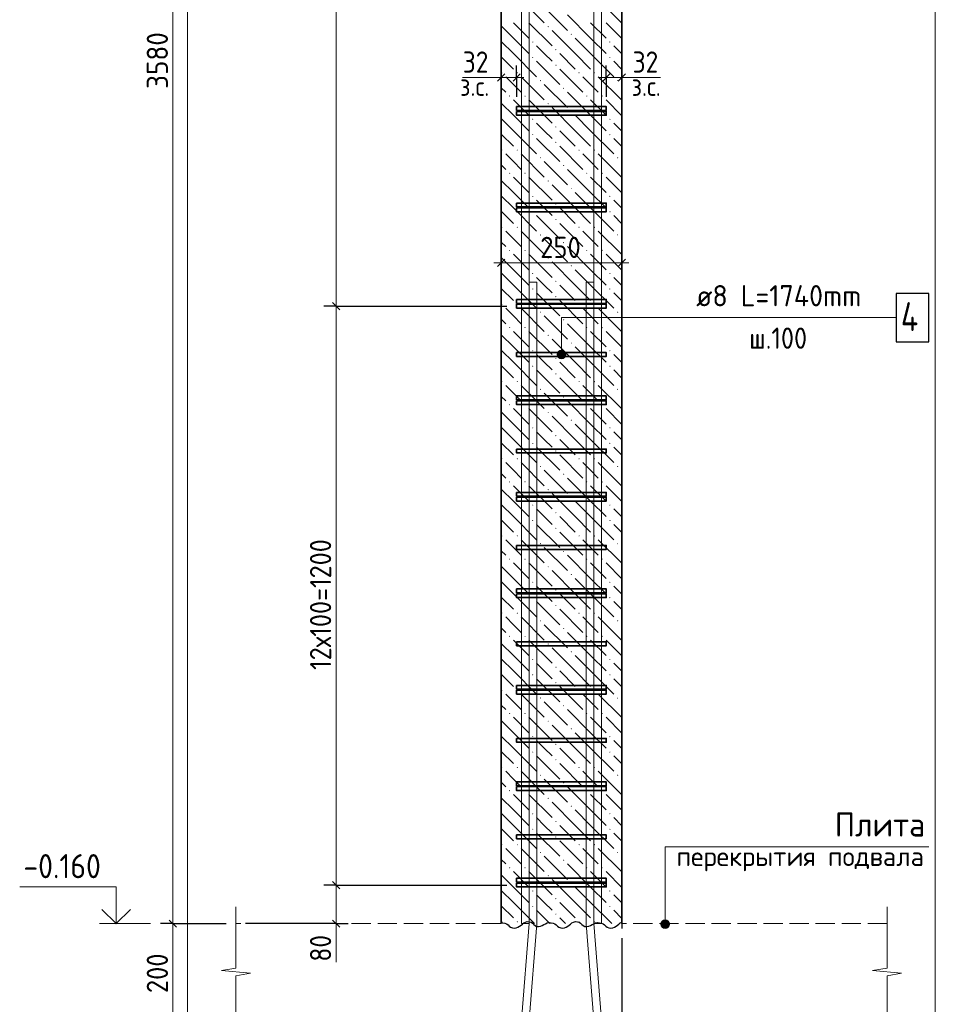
# Model space of a CAD drawing. Header units: millimetres. Extents: x 0 to 42000, y 0 to 29700.
# Tile 4 of 15: x 13156 to 22647, y 5296 to 15502. Entities that reach past the tile are written whole.
import ezdxf

# ---------------------------------------------------------------- set-up
doc = ezdxf.new("R2010")
doc.units = ezdxf.units.MM
doc.linetypes.add('______2', pattern=[270, 200, -70])
doc.linetypes.add('______5', pattern=[1100, 800, -100, 100, -100])
for name, color, linetype, lineweight in [('S1 Продольная арматура', 52, 'Continuous', 25), ('Standard', 7, 'Continuous', 25), ('ЖБ Перекрытие верхний уровень', 7, 'Continuous', 18), ('Затяжка', 52, 'Continuous', 25), ('Оси', 7, '______5', 13), ('Позиционная метка диаметр_ шаг', 7, 'Continuous', 13), ('Позиционная метка линия выноска', 7, 'Continuous', 13), ('Примечания', 7, 'Continuous', 13), ('Размерная выноска', 7, 'Continuous', 13), ('Хомут', 52, 'Continuous', 25)]:
    doc.layers.add(name, color=color, linetype=linetype, lineweight=lineweight)
doc.layers.add('ЖБ Пилон', color=7, linetype='______2', lineweight=13, true_color=0xa0a0a0)
doc.styles.add('ISOCPEUR', font='txt')

msp = doc.modelspace()

# ---------------------------------------------------------------- hatches: boundary and pattern name
at = {"layer": 'ЖБ Пилон', "linetype": 'Continuous', "lineweight": 18, "transparency": 33554687}
for points in [[(18628, 15431), (18634, 15437), (18641, 15431), (18634, 15424)], [(18868, 15351), (18874, 15357), (18881, 15351), (18874, 15344)], [(18468, 15271), (18474, 15277), (18481, 15271), (18474, 15264)], [(19268, 15271), (19274, 15277), (19281, 15271), (19274, 15264)], [(18468, 15111), (18474, 15117), (18481, 15111), (18474, 15104)], [(18708, 15191), (18714, 15197), (18721, 15191), (18714, 15184)], [(19268, 15111), (19274, 15117), (19281, 15111), (19274, 15104)], [(18708, 15031), (18714, 15037), (18721, 15031), (18714, 15024)], [(18148, 14951), (18154, 14957), (18161, 14951), (18154, 14944)], [(18308, 14951), (18314, 14957), (18321, 14951), (18314, 14944)], [(18948, 14951), (18954, 14957), (18961, 14951), (18954, 14944)], [(19108, 14951), (19114, 14957), (19121, 14951), (19114, 14944)], [(18548, 14871), (18554, 14877), (18561, 14871), (18554, 14864)], [(19348, 14871), (19354, 14877), (19361, 14871), (19354, 14864)], [(18228, 14711), (18234, 14717), (18241, 14711), (18234, 14704)], [(18388, 14711), (18394, 14717), (18401, 14711), (18394, 14704)], [(18788, 14791), (18794, 14797), (18801, 14791), (18794, 14784)], [(19028, 14711), (19034, 14717), (19041, 14711), (19034, 14704)], [(19188, 14711), (19194, 14717), (19201, 14711), (19194, 14704)], [(18628, 14631), (18634, 14637), (18641, 14631), (18634, 14624)], [(18868, 14551), (18874, 14557), (18881, 14551), (18874, 14544)], [(18468, 14471), (18474, 14477), (18481, 14471), (18474, 14464)], [(18708, 14391), (18714, 14397), (18721, 14391), (18714, 14384)], [(19268, 14471), (19274, 14477), (19281, 14471), (19274, 14464)], [(18468, 14311), (18474, 14317), (18481, 14311), (18474, 14304)], [(19268, 14311), (19274, 14317), (19281, 14311), (19274, 14304)], [(18708, 14231), (18714, 14237), (18721, 14231), (18714, 14224)], [(18148, 14151), (18154, 14157), (18161, 14151), (18154, 14144)], [(18308, 14151), (18314, 14157), (18321, 14151), (18314, 14144)], [(18948, 14151), (18954, 14157), (18961, 14151), (18954, 14144)], [(19108, 14151), (19114, 14157), (19121, 14151), (19114, 14144)], [(18548, 14071), (18554, 14077), (18561, 14071), (18554, 14064)], [(18788, 13991), (18794, 13997), (18801, 13991), (18794, 13984)], [(19348, 14071), (19354, 14077), (19361, 14071), (19354, 14064)], [(18228, 13911), (18234, 13917), (18241, 13911), (18234, 13904)], [(18388, 13911), (18394, 13917), (18401, 13911), (18394, 13904)], [(19028, 13911), (19034, 13917), (19041, 13911), (19034, 13904)], [(19188, 13911), (19194, 13917), (19201, 13911), (19194, 13904)], [(18628, 13831), (18634, 13837), (18641, 13831), (18634, 13824)], [(18468, 13671), (18474, 13677), (18481, 13671), (18474, 13664)], [(18868, 13751), (18874, 13757), (18881, 13751), (18874, 13744)], [(19268, 13671), (19274, 13677), (19281, 13671), (19274, 13664)], [(18708, 13591), (18714, 13597), (18721, 13591), (18714, 13584)], [(18468, 13511), (18474, 13517), (18481, 13511), (18474, 13504)], [(19268, 13511), (19274, 13517), (19281, 13511), (19274, 13504)], [(18708, 13431), (18714, 13437), (18721, 13431), (18714, 13424)], [(18148, 13351), (18154, 13357), (18161, 13351), (18154, 13344)], [(18308, 13351), (18314, 13357), (18321, 13351), (18314, 13344)], [(18548, 13271), (18554, 13277), (18561, 13271), (18554, 13264)], [(18948, 13351), (18954, 13357), (18961, 13351), (18954, 13344)], [(19108, 13351), (19114, 13357), (19121, 13351), (19114, 13344)], [(19348, 13271), (19354, 13277), (19361, 13271), (19354, 13264)], [(18788, 13191), (18794, 13197), (18801, 13191), (18794, 13184)], [(18228, 13111), (18234, 13117), (18241, 13111), (18234, 13104)], [(18388, 13111), (18394, 13117), (18401, 13111), (18394, 13104)], [(19028, 13111), (19034, 13117), (19041, 13111), (19034, 13104)], [(19188, 13111), (19194, 13117), (19201, 13111), (19194, 13104)], [(18628, 13031), (18634, 13037), (18641, 13031), (18634, 13024)], [(18468, 12871), (18474, 12877), (18481, 12871), (18474, 12864)], [(18868, 12951), (18874, 12957), (18881, 12951), (18874, 12944)], [(19268, 12871), (19274, 12877), (19281, 12871), (19274, 12864)], [(18708, 12791), (18714, 12797), (18721, 12791), (18714, 12784)], [(18468, 12711), (18474, 12717), (18481, 12711), (18474, 12704)], [(19268, 12711), (19274, 12717), (19281, 12711), (19274, 12704)], [(18148, 12551), (18154, 12557), (18161, 12551), (18154, 12544)], [(18308, 12551), (18314, 12557), (18321, 12551), (18314, 12544)], [(18708, 12631), (18714, 12637), (18721, 12631), (18714, 12624)], [(18948, 12551), (18954, 12557), (18961, 12551), (18954, 12544)], [(19108, 12551), (19114, 12557), (19121, 12551), (19114, 12544)], [(18548, 12471), (18554, 12477), (18561, 12471), (18554, 12464)], [(19348, 12471), (19354, 12477), (19361, 12471), (19354, 12464)], [(18788, 12391), (18794, 12397), (18801, 12391), (18794, 12384)], [(18228, 12311), (18234, 12317), (18241, 12311), (18234, 12304)], [(18388, 12311), (18394, 12317), (18401, 12311), (18394, 12304)], [(19028, 12311), (19034, 12317), (19041, 12311), (19034, 12304)], [(19188, 12311), (19194, 12317), (19201, 12311), (19194, 12304)], [(18628, 12231), (18634, 12237), (18641, 12231), (18634, 12224)], [(18868, 12151), (18874, 12157), (18881, 12151), (18874, 12144)], [(18468, 12071), (18474, 12077), (18481, 12071), (18474, 12064)], [(19268, 12071), (19274, 12077), (19281, 12071), (19274, 12064)], [(18708, 11991), (18714, 11997), (18721, 11991), (18714, 11984)], [(18468, 11911), (18474, 11917), (18481, 11911), (18474, 11904)], [(19268, 11911), (19274, 11917), (19281, 11911), (19274, 11904)], [(18148, 11751), (18154, 11757), (18161, 11751), (18154, 11744)], [(18308, 11751), (18314, 11757), (18321, 11751), (18314, 11744)], [(18708, 11831), (18714, 11837), (18721, 11831), (18714, 11824)], [(18948, 11751), (18954, 11757), (18961, 11751), (18954, 11744)], [(19108, 11751), (19114, 11757), (19121, 11751), (19114, 11744)], [(18548, 11671), (18554, 11677), (18561, 11671), (18554, 11664)], [(19348, 11671), (19354, 11677), (19361, 11671), (19354, 11664)], [(18788, 11591), (18794, 11597), (18801, 11591), (18794, 11584)], [(18228, 11511), (18234, 11517), (18241, 11511), (18234, 11504)], [(18388, 11511), (18394, 11517), (18401, 11511), (18394, 11504)], [(18628, 11431), (18634, 11437), (18641, 11431), (18634, 11424)], [(19028, 11511), (19034, 11517), (19041, 11511), (19034, 11504)], [(19188, 11511), (19194, 11517), (19201, 11511), (19194, 11504)], [(18868, 11351), (18874, 11357), (18881, 11351), (18874, 11344)], [(18468, 11271), (18474, 11277), (18481, 11271), (18474, 11264)], [(19268, 11271), (19274, 11277), (19281, 11271), (19274, 11264)], [(18708, 11191), (18714, 11197), (18721, 11191), (18714, 11184)], [(18468, 11111), (18474, 11117), (18481, 11111), (18474, 11104)], [(18708, 11031), (18714, 11037), (18721, 11031), (18714, 11024)], [(19268, 11111), (19274, 11117), (19281, 11111), (19274, 11104)], [(18148, 10951), (18154, 10957), (18161, 10951), (18154, 10944)], [(18308, 10951), (18314, 10957), (18321, 10951), (18314, 10944)], [(18948, 10951), (18954, 10957), (18961, 10951), (18954, 10944)], [(19108, 10951), (19114, 10957), (19121, 10951), (19114, 10944)], [(18548, 10871), (18554, 10877), (18561, 10871), (18554, 10864)], [(19348, 10871), (19354, 10877), (19361, 10871), (19354, 10864)], [(18228, 10711), (18234, 10717), (18241, 10711), (18234, 10704)], [(18388, 10711), (18394, 10717), (18401, 10711), (18394, 10704)], [(18788, 10791), (18794, 10797), (18801, 10791), (18794, 10784)], [(19028, 10711), (19034, 10717), (19041, 10711), (19034, 10704)], [(19188, 10711), (19194, 10717), (19201, 10711), (19194, 10704)], [(18628, 10631), (18634, 10637), (18641, 10631), (18634, 10624)], [(18868, 10551), (18874, 10557), (18881, 10551), (18874, 10544)], [(18468, 10471), (18474, 10477), (18481, 10471), (18474, 10464)], [(19268, 10471), (19274, 10477), (19281, 10471), (19274, 10464)], [(18468, 10311), (18474, 10317), (18481, 10311), (18474, 10304)], [(18708, 10391), (18714, 10397), (18721, 10391), (18714, 10384)], [(19268, 10311), (19274, 10317), (19281, 10311), (19274, 10304)], [(18708, 10231), (18714, 10237), (18721, 10231), (18714, 10224)], [(18148, 10151), (18154, 10157), (18161, 10151), (18154, 10144)], [(18308, 10151), (18314, 10157), (18321, 10151), (18314, 10144)], [(18948, 10151), (18954, 10157), (18961, 10151), (18954, 10144)], [(19108, 10151), (19114, 10157), (19121, 10151), (19114, 10144)], [(18548, 10071), (18554, 10077), (18561, 10071), (18554, 10064)], [(19348, 10071), (19354, 10077), (19361, 10071), (19354, 10064)], [(18228, 9911), (18234, 9917), (18241, 9911), (18234, 9904)], [(18388, 9911), (18394, 9917), (18401, 9911), (18394, 9904)], [(18788, 9991), (18794, 9997), (18801, 9991), (18794, 9984)], [(19028, 9911), (19034, 9917), (19041, 9911), (19034, 9904)], [(19188, 9911), (19194, 9917), (19201, 9911), (19194, 9904)], [(18628, 9831), (18634, 9837), (18641, 9831), (18634, 9824)], [(18868, 9751), (18874, 9757), (18881, 9751), (18874, 9744)], [(18468, 9671), (18474, 9677), (18481, 9671), (18474, 9664)], [(18708, 9591), (18714, 9597), (18721, 9591), (18714, 9584)], [(19268, 9671), (19274, 9677), (19281, 9671), (19274, 9664)], [(18468, 9511), (18474, 9517), (18481, 9511), (18474, 9504)], [(19268, 9511), (19274, 9517), (19281, 9511), (19274, 9504)], [(18708, 9431), (18714, 9437), (18721, 9431), (18714, 9424)], [(18148, 9351), (18154, 9357), (18161, 9351), (18154, 9344)], [(18308, 9351), (18314, 9357), (18321, 9351), (18314, 9344)], [(18948, 9351), (18954, 9357), (18961, 9351), (18954, 9344)], [(19108, 9351), (19114, 9357), (19121, 9351), (19114, 9344)], [(18548, 9271), (18554, 9277), (18561, 9271), (18554, 9264)], [(18788, 9191), (18794, 9197), (18801, 9191), (18794, 9184)], [(19348, 9271), (19354, 9277), (19361, 9271), (19354, 9264)], [(18228, 9111), (18234, 9117), (18241, 9111), (18234, 9104)], [(18388, 9111), (18394, 9117), (18401, 9111), (18394, 9104)], [(19028, 9111), (19034, 9117), (19041, 9111), (19034, 9104)], [(19188, 9111), (19194, 9117), (19201, 9111), (19194, 9104)], [(18628, 9031), (18634, 9037), (18641, 9031), (18634, 9024)], [(18868, 8951), (18874, 8957), (18881, 8951), (18874, 8944)], [(18468, 8871), (18474, 8877), (18481, 8871), (18474, 8864)], [(18708, 8791), (18714, 8797), (18721, 8791), (18714, 8784)], [(19268, 8871), (19274, 8877), (19281, 8871), (19274, 8864)], [(18468, 8711), (18474, 8717), (18481, 8711), (18474, 8704)], [(19268, 8711), (19274, 8717), (19281, 8711), (19274, 8704)], [(18708, 8631), (18714, 8637), (18721, 8631), (18714, 8624)], [(18148, 8551), (18154, 8557), (18161, 8551), (18154, 8544)], [(18308, 8551), (18314, 8557), (18321, 8551), (18314, 8544)], [(18548, 8471), (18554, 8477), (18561, 8471), (18554, 8464)], [(18948, 8551), (18954, 8557), (18961, 8551), (18954, 8544)], [(19108, 8551), (19114, 8557), (19121, 8551), (19114, 8544)], [(19348, 8471), (19354, 8477), (19361, 8471), (19354, 8464)], [(18788, 8391), (18794, 8397), (18801, 8391), (18794, 8384)], [(18228, 8311), (18234, 8317), (18241, 8311), (18234, 8304)], [(18388, 8311), (18394, 8317), (18401, 8311), (18394, 8304)], [(19028, 8311), (19034, 8317), (19041, 8311), (19034, 8304)], [(19188, 8311), (19194, 8317), (19201, 8311), (19194, 8304)], [(18628, 8231), (18634, 8237), (18641, 8231), (18634, 8224)], [(18468, 8071), (18474, 8077), (18481, 8071), (18474, 8064)], [(18868, 8151), (18874, 8157), (18881, 8151), (18874, 8144)], [(19268, 8071), (19274, 8077), (19281, 8071), (19274, 8064)], [(18708, 7991), (18714, 7997), (18721, 7991), (18714, 7984)], [(18468, 7911), (18474, 7917), (18481, 7911), (18474, 7904)], [(19268, 7911), (19274, 7917), (19281, 7911), (19274, 7904)], [(18148, 7751), (18154, 7757), (18161, 7751), (18154, 7744)], [(18308, 7751), (18314, 7757), (18321, 7751), (18314, 7744)], [(18708, 7831), (18714, 7837), (18721, 7831), (18714, 7824)], [(18948, 7751), (18954, 7757), (18961, 7751), (18954, 7744)], [(19108, 7751), (19114, 7757), (19121, 7751), (19114, 7744)], [(18548, 7671), (18554, 7677), (18561, 7671), (18554, 7664)], [(19348, 7671), (19354, 7677), (19361, 7671), (19354, 7664)], [(18788, 7591), (18794, 7597), (18801, 7591), (18794, 7584)], [(18228, 7511), (18234, 7517), (18241, 7511), (18234, 7504)], [(18388, 7511), (18394, 7517), (18401, 7511), (18394, 7504)], [(19028, 7511), (19034, 7517), (19041, 7511), (19034, 7504)], [(19188, 7511), (19194, 7517), (19201, 7511), (19194, 7504)], [(18628, 7431), (18634, 7437), (18641, 7431), (18634, 7424)], [(18868, 7351), (18874, 7357), (18881, 7351), (18874, 7344)], [(18468, 7271), (18474, 7277), (18481, 7271), (18474, 7264)], [(19268, 7271), (19274, 7277), (19281, 7271), (19274, 7264)], [(18708, 7191), (18714, 7197), (18721, 7191), (18714, 7184)], [(18468, 7111), (18474, 7117), (18481, 7111), (18474, 7104)], [(19268, 7111), (19274, 7117), (19281, 7111), (19274, 7104)], [(18148, 6951), (18154, 6957), (18161, 6951), (18154, 6944)], [(18308, 6951), (18314, 6957), (18321, 6951), (18314, 6944)], [(18708, 7031), (18714, 7037), (18721, 7031), (18714, 7024)], [(18948, 6951), (18954, 6957), (18961, 6951), (18954, 6944)], [(19108, 6951), (19114, 6957), (19121, 6951), (19114, 6944)], [(18548, 6871), (18554, 6877), (18561, 6871), (18554, 6864)], [(19348, 6871), (19354, 6877), (19361, 6871), (19354, 6864)], [(18788, 6791), (18794, 6797), (18801, 6791), (18794, 6784)], [(18228, 6711), (18234, 6717), (18241, 6711), (18234, 6704)], [(18388, 6711), (18394, 6717), (18401, 6711), (18394, 6704)], [(18628, 6631), (18634, 6637), (18641, 6631), (18634, 6624)], [(19028, 6711), (19034, 6717), (19041, 6711), (19034, 6704)], [(19188, 6711), (19194, 6717), (19201, 6711), (19194, 6704)], [(18868, 6551), (18874, 6557), (18881, 6551), (18874, 6544)], [(18468, 6471), (18474, 6477), (18481, 6471), (18474, 6464)], [(19268, 6471), (19274, 6477), (19281, 6471), (19274, 6464)], [(18708, 6391), (18714, 6397), (18721, 6391), (18714, 6384)], [(18468, 6311), (18474, 6317), (18481, 6311), (18474, 6304)], [(18708, 6231), (18714, 6237), (18721, 6231), (18714, 6224)], [(19268, 6311), (19274, 6317), (19281, 6311), (19274, 6304)], [(18148, 6151), (18154, 6157), (18161, 6151), (18154, 6144)], [(18308, 6151), (18314, 6157), (18321, 6151), (18314, 6144)], [(18948, 6151), (18954, 6157), (18961, 6151), (18954, 6144)], [(19108, 6151), (19114, 6157), (19121, 6151), (19114, 6144)]]:
    msp.add_hatch(color=7, dxfattribs=at).paths.add_polyline_path(points, flags=16)
at = {"layer": 'Позиционная метка линия выноска', "linetype": 'Continuous', "lineweight": 13, "transparency": 33554687}
for points in [[(18811, 12054), (18734, 12054), (18727, 12032)], [(18811, 12054), (18727, 12032), (18817, 12032)], [(18795, 12070), (18750, 12070), (18734, 12054)], [(18795, 12070), (18734, 12054), (18811, 12054)], [(18750, 12070), (18795, 12070), (18772, 12077)], [(18817, 12032), (18727, 12032), (18734, 12009)], [(18817, 12032), (18734, 12009), (18811, 12009)], [(18811, 12009), (18734, 12009), (18750, 11993)], [(18811, 12009), (18750, 11993), (18795, 11993)], [(18795, 11993), (18750, 11993), (18772, 11987)], [(19803, 6127), (19893, 6127), (19887, 6149)], [(19803, 6127), (19887, 6149), (19809, 6149)], [(19809, 6104), (19893, 6127), (19803, 6127)], [(19809, 6149), (19887, 6149), (19871, 6165)], [(19809, 6149), (19871, 6165), (19826, 6165)], [(19809, 6104), (19887, 6104), (19893, 6127)], [(19826, 6165), (19871, 6165), (19848, 6172)], [(19826, 6088), (19887, 6104), (19809, 6104)], [(19826, 6088), (19871, 6088), (19887, 6104)], [(19871, 6088), (19826, 6088), (19848, 6082)]]:
    msp.add_hatch(color=7, dxfattribs=at).paths.add_polyline_path(points)

# ---------------------------------------------------------------- linework, layer by layer
at = {"layer": 'S1 Продольная арматура', "color": 7, "linetype": 'Continuous', "lineweight": 18, "transparency": 33554687}
for points in [[(19107, 6132), (19107, 24457), (19102, 24494), (19090, 24532), (19070, 24567), (19046, 24596), (19018, 24619), (18983, 24639), (18945, 24652), (18907, 24657), (15607, 24657), (15607, 24737), (18913, 24737), (18963, 24730), (19015, 24713), (19064, 24686), (19103, 24653), (19136, 24613), (19163, 24565), (19180, 24513), (19187, 24462), (19187, 6132), (19107, 6132)], [(19107, 6132), (19107, 24457), (19102, 24494), (19090, 24532), (19070, 24567), (19046, 24596), (19018, 24619), (18983, 24639), (18945, 24652), (18907, 24657), (15607, 24657), (15607, 24737), (18913, 24737), (18963, 24730), (19015, 24713), (19064, 24686), (19103, 24653), (19136, 24613), (19163, 24565), (19180, 24513), (19187, 24462), (19187, 6132), (19107, 6132)], [(19107, 6132), (19107, 24457), (19102, 24494), (19090, 24532), (19070, 24567), (19046, 24596), (19018, 24619), (18983, 24639), (18945, 24652), (18907, 24657), (15607, 24657), (15607, 24737), (18913, 24737), (18963, 24730), (19015, 24713), (19064, 24686), (19103, 24653), (19136, 24613), (19163, 24565), (19180, 24513), (19187, 24462), (19187, 6132), (19107, 6132)], [(19107, 6132), (19107, 24457), (19102, 24494), (19090, 24532), (19070, 24567), (19046, 24596), (19018, 24619), (18983, 24639), (18945, 24652), (18907, 24657), (15607, 24657), (15607, 24737), (18913, 24737), (18963, 24730), (19015, 24713), (19064, 24686), (19103, 24653), (19136, 24613), (19163, 24565), (19180, 24513), (19187, 24462), (19187, 6132), (19107, 6132)], [(19107, 6132), (19107, 24457), (19102, 24494), (19090, 24532), (19070, 24567), (19046, 24596), (19018, 24619), (18983, 24639), (18945, 24652), (18907, 24657), (15607, 24657), (15607, 24737), (18913, 24737), (18963, 24730), (19015, 24713), (19064, 24686), (19103, 24653), (19136, 24613), (19163, 24565), (19180, 24513), (19187, 24462), (19187, 6132), (19107, 6132)], [(19107, 6132), (19107, 24457), (19102, 24494), (19090, 24532), (19070, 24567), (19046, 24596), (19018, 24619), (18983, 24639), (18945, 24652), (18907, 24657), (15607, 24657), (15607, 24737), (18913, 24737), (18963, 24730), (19015, 24713), (19064, 24686), (19103, 24653), (19136, 24613), (19163, 24565), (19180, 24513), (19187, 24462), (19187, 6132), (19107, 6132)], [(18357, 6132), (18357, 24462), (18364, 24513), (18382, 24565), (18409, 24613), (18442, 24653), (18481, 24686), (18529, 24713), (18582, 24730), (18632, 24737), (21937, 24737), (21937, 24657), (18637, 24657), (18600, 24652), (18562, 24639), (18527, 24619), (18498, 24596), (18475, 24567), (18455, 24532), (18443, 24494), (18437, 24457), (18437, 6132), (18357, 6132)], [(18357, 6132), (18357, 24462), (18364, 24513), (18382, 24565), (18409, 24613), (18442, 24653), (18481, 24686), (18529, 24713), (18582, 24730), (18632, 24737), (21937, 24737), (21937, 24657), (18637, 24657), (18600, 24652), (18562, 24639), (18527, 24619), (18498, 24596), (18475, 24567), (18455, 24532), (18443, 24494), (18437, 24457), (18437, 6132), (18357, 6132)], [(18357, 6132), (18357, 24462), (18364, 24513), (18382, 24565), (18409, 24613), (18442, 24653), (18481, 24686), (18529, 24713), (18582, 24730), (18632, 24737), (21937, 24737), (21937, 24657), (18637, 24657), (18600, 24652), (18562, 24639), (18527, 24619), (18498, 24596), (18475, 24567), (18455, 24532), (18443, 24494), (18437, 24457), (18437, 6132), (18357, 6132)], [(18357, 6132), (18357, 24462), (18364, 24513), (18382, 24565), (18409, 24613), (18442, 24653), (18481, 24686), (18529, 24713), (18582, 24730), (18632, 24737), (21937, 24737), (21937, 24657), (18637, 24657), (18600, 24652), (18562, 24639), (18527, 24619), (18498, 24596), (18475, 24567), (18455, 24532), (18443, 24494), (18437, 24457), (18437, 6132), (18357, 6132)], [(18357, 6132), (18357, 24462), (18364, 24513), (18382, 24565), (18409, 24613), (18442, 24653), (18481, 24686), (18529, 24713), (18582, 24730), (18632, 24737), (21937, 24737), (21937, 24657), (18637, 24657), (18600, 24652), (18562, 24639), (18527, 24619), (18498, 24596), (18475, 24567), (18455, 24532), (18443, 24494), (18437, 24457), (18437, 6132), (18357, 6132)], [(18357, 6132), (18357, 24462), (18364, 24513), (18382, 24565), (18409, 24613), (18442, 24653), (18481, 24686), (18529, 24713), (18582, 24730), (18632, 24737), (21937, 24737), (21937, 24657), (18637, 24657), (18600, 24652), (18562, 24639), (18527, 24619), (18498, 24596), (18475, 24567), (18455, 24532), (18443, 24494), (18437, 24457), (18437, 6132), (18357, 6132)], [(18357, 4092), (18357, 5132), (18437, 6134), (18437, 12782), (18517, 12782), (18517, 6131), (18437, 5129), (18437, 4092), (18357, 4092)], [(18357, 4092), (18357, 5132), (18437, 6134), (18437, 12782), (18517, 12782), (18517, 6131), (18437, 5129), (18437, 4092), (18357, 4092)], [(18357, 4092), (18357, 5132), (18437, 6134), (18437, 12782), (18517, 12782), (18517, 6131), (18437, 5129), (18437, 4092), (18357, 4092)], [(18357, 4092), (18357, 5132), (18437, 6134), (18437, 12782), (18517, 12782), (18517, 6131), (18437, 5129), (18437, 4092), (18357, 4092)], [(18357, 4092), (18357, 5132), (18437, 6134), (18437, 12782), (18517, 12782), (18517, 6131), (18437, 5129), (18437, 4092), (18357, 4092)], [(18357, 4092), (18357, 5132), (18437, 6134), (18437, 12782), (18517, 12782), (18517, 6131), (18437, 5129), (18437, 4092), (18357, 4092)], [(19107, 4092), (19107, 5129), (19027, 6131), (19027, 12782), (19107, 12782), (19107, 6134), (19187, 5132), (19187, 4092), (19107, 4092)], [(19107, 4092), (19107, 5129), (19027, 6131), (19027, 12782), (19107, 12782), (19107, 6134), (19187, 5132), (19187, 4092), (19107, 4092)], [(19107, 4092), (19107, 5129), (19027, 6131), (19027, 12782), (19107, 12782), (19107, 6134), (19187, 5132), (19187, 4092), (19107, 4092)], [(19107, 4092), (19107, 5129), (19027, 6131), (19027, 12782), (19107, 12782), (19107, 6134), (19187, 5132), (19187, 4092), (19107, 4092)], [(19107, 4092), (19107, 5129), (19027, 6131), (19027, 12782), (19107, 12782), (19107, 6134), (19187, 5132), (19187, 4092), (19107, 4092)], [(19107, 4092), (19107, 5129), (19027, 6131), (19027, 12782), (19107, 12782), (19107, 6134), (19187, 5132), (19187, 4092), (19107, 4092)]]:
    msp.add_lwpolyline(points, dxfattribs=at)
at = {"layer": 'Standard', "color": 7, "linetype": 'Continuous', "lineweight": 13, "transparency": 33554687}
for p, q in [((14742, 24032), (14742, 6132)), ((16435, 12532), (16435, 23532)), ((18147, 14903), (18072, 14903)), ((18307, 14903), (18147, 14903)), ((18307, 14903), (18382, 14903)), ((19237, 14903), (19162, 14903)), ((19237, 14903), (19397, 14903)), ((19397, 14903), (19472, 14903)), ((18147, 12982), (18072, 12982)), ((18147, 12982), (19397, 12982)), ((19397, 12982), (19472, 12982)), ((16435, 6532), (16435, 12532)), ((16435, 6132), (16435, 6532)), ((14512, 6132), (13982, 6132)), ((14742, 6132), (14742, 5132)), ((16435, 6132), (16435, 6057))]:
    msp.add_line(p, q, dxfattribs=at)
at = {"layer": 'Standard', "color": 7, "linetype": 'Continuous', "lineweight": -3, "transparency": 33554687}
for p, q in [((18147, 14903), (18147, 15028)), ((18307, 14903), (18307, 15028)), ((19237, 14903), (19237, 15028)), ((19397, 14903), (19397, 15028)), ((18147, 14903), (18147, 14778)), ((18147, 14903), (18147, 14903)), ((18307, 14903), (18307, 14778)), ((18307, 14903), (18307, 14702)), ((19237, 14903), (19237, 14778)), ((19237, 14903), (19237, 14702)), ((19397, 14903), (19397, 14778)), ((19397, 14903), (19397, 14903)), ((18147, 12982), (18147, 13107)), ((19397, 12982), (19397, 13107)), ((18147, 12982), (18147, 12857)), ((18147, 12982), (18147, 12982)), ((19397, 12982), (19397, 12857)), ((19397, 12982), (19397, 12982)), ((16435, 12532), (16310, 12532)), ((16435, 12532), (16560, 12532)), ((16435, 12532), (18207, 12532)), ((16435, 6532), (16310, 6532)), ((16435, 6532), (16560, 6532)), ((14742, 6132), (14617, 6132)), ((14742, 6132), (14868, 6132)), ((14742, 6132), (15297, 6132)), ((16435, 6132), (16310, 6132)), ((16435, 6132), (16560, 6132))]:
    msp.add_line(p, q, dxfattribs=at)
at = {"layer": 'Standard', "color": 7, "linetype": 'Continuous', "lineweight": 25, "transparency": 33554687}
for p, q in [((18185, 14941), (18110, 14866)), ((18345, 14941), (18270, 14866)), ((19200, 14866), (19275, 14941)), ((19360, 14866), (19435, 14941)), ((18110, 12944), (18185, 13019)), ((19360, 12944), (19435, 13019)), ((16473, 12494), (16398, 12569)), ((16473, 6494), (16398, 6569)), ((14705, 6169), (14780, 6094)), ((16473, 6094), (16398, 6169))]:
    msp.add_line(p, q, dxfattribs=at)
at = {"layer": 'Standard', "color": 254, "linetype": 'Continuous', "lineweight": 18, "true_color": 0xc4c4ff, "transparency": 33554687}
msp.add_lwpolyline([(14897, 3632), (22647, 3632), (22647, 26156), (14897, 26156), (14897, 3632)], dxfattribs=at)
at = {"layer": 'Standard', "color": 7, "linetype": 'Continuous', "lineweight": 13, "transparency": 33554687}
msp.add_lwpolyline([(14156, 6132), (14156, 6512), (13156, 6512)], dxfattribs=at)
at = {"layer": 'Standard', "color": 7, "linetype": 'Continuous', "lineweight": -3, "transparency": 33554687}
for points in [[(16435, 6532), (16650, 6532), (16650, 6532), (18207, 6532)], [(16435, 6132), (16418, 6132), (16418, 6132), (16418, 6132), (16418, 6132), (16418, 6132), (16418, 6132), (16418, 6132), (16418, 6132), (15497, 6132)]]:
    msp.add_lwpolyline(points, dxfattribs=at)
at = {"layer": 'Standard', "color": 7, "linetype": 'Continuous', "lineweight": 35, "transparency": 33554687}
msp.add_lwpolyline([(14305, 6280), (14156, 6132), (14008, 6280)], dxfattribs=at)
at = {"layer": 'ЖБ Перекрытие верхний уровень', "color": 7, "linetype": '______2', "lineweight": 18, "transparency": 33554687}
for p, q in [((18147, 6132), (15397, 6132)), ((22147, 6132), (19397, 6132))]:
    msp.add_line(p, q, dxfattribs=at)
at = {"layer": 'ЖБ Пилон', "color": 7, "linetype": 'Continuous', "lineweight": 35, "transparency": 33554687}
for p, q in [((18147, 24032), (18147, 6132)), ((19397, 6132), (19397, 24032))]:
    msp.add_line(p, q, dxfattribs=at)
at = {"layer": 'ЖБ Пилон', "color": 9, "linetype": 'Continuous', "lineweight": 18, "true_color": 0xc7c7c7, "transparency": 33554687}
for p, q in [((18354, 15711), (18594, 15471)), ((18594, 15631), (18834, 15391)), ((19154, 15711), (19394, 15471)), ((19074, 15311), (18834, 15551)), ((18274, 15311), (18147, 15437)), ((18274, 15471), (18434, 15311)), ((18434, 15471), (18674, 15231)), ((19074, 15471), (19234, 15311)), ((19234, 15471), (19397, 15307)), ((18274, 15311), (18434, 15151)), ((18914, 15151), (18674, 15391)), ((18914, 15311), (19074, 15151)), ((19074, 15311), (19234, 15151)), ((18147, 15277), (18274, 15151)), ((18594, 15151), (18514, 15231)), ((19394, 15151), (19314, 15231)), ((18147, 15117), (18274, 14991)), ((18274, 15151), (18514, 14911)), ((18674, 15071), (18594, 15151)), ((18754, 15151), (18914, 14991)), ((18914, 15151), (19074, 14991)), ((19074, 15151), (19314, 14911)), ((19397, 15147), (19394, 15151)), ((18514, 15071), (18754, 14831)), ((19314, 15071), (19397, 14987)), ((18274, 14831), (18194, 14911)), ((18354, 14911), (18594, 14671)), ((18754, 14991), (18994, 14751)), ((19074, 14831), (18994, 14911)), ((19154, 14911), (19394, 14671)), ((18354, 14751), (18274, 14831)), ((18594, 14831), (18834, 14591)), ((19154, 14751), (19074, 14831)), ((19394, 14831), (19397, 14827)), ((18147, 14797), (18194, 14751)), ((19074, 14511), (18834, 14751)), ((18274, 14511), (18147, 14637)), ((18274, 14671), (18434, 14511)), ((18434, 14671), (18674, 14431)), ((19074, 14671), (19234, 14511)), ((19234, 14671), (19397, 14507)), ((18274, 14511), (18434, 14351)), ((18914, 14351), (18674, 14591)), ((18914, 14511), (19074, 14351)), ((19074, 14511), (19234, 14351)), ((18147, 14477), (18274, 14351)), ((18594, 14351), (18514, 14431)), ((19394, 14351), (19314, 14431)), ((18147, 14317), (18274, 14191)), ((18274, 14351), (18514, 14111)), ((18674, 14271), (18594, 14351)), ((18754, 14351), (18914, 14191)), ((18914, 14351), (19074, 14191)), ((19074, 14351), (19314, 14111)), ((19397, 14347), (19394, 14351)), ((18514, 14271), (18754, 14031)), ((18754, 14191), (18994, 13951)), ((19314, 14271), (19397, 14187)), ((18274, 14031), (18194, 14111)), ((18354, 14111), (18594, 13871)), ((19074, 14031), (18994, 14111)), ((19154, 14111), (19394, 13871)), ((18147, 13997), (18194, 13951)), ((18354, 13951), (18274, 14031)), ((18594, 14031), (18834, 13791)), ((19154, 13951), (19074, 14031)), ((19394, 14031), (19397, 14027)), ((19074, 13711), (18834, 13951)), ((18274, 13711), (18147, 13837)), ((18274, 13871), (18434, 13711)), ((18434, 13871), (18674, 13631)), ((18914, 13551), (18674, 13791)), ((19074, 13871), (19234, 13711)), ((19234, 13871), (19397, 13707)), ((18147, 13677), (18274, 13551)), ((18274, 13711), (18434, 13551)), ((18914, 13711), (19074, 13551)), ((19074, 13711), (19234, 13551)), ((18594, 13551), (18514, 13631)), ((19394, 13551), (19314, 13631)), ((18147, 13517), (18274, 13391)), ((18274, 13551), (18514, 13311)), ((18674, 13471), (18594, 13551)), ((18754, 13551), (18914, 13391)), ((18914, 13551), (19074, 13391)), ((19074, 13551), (19314, 13311)), ((19397, 13547), (19394, 13551)), ((18514, 13471), (18754, 13231)), ((18754, 13391), (18994, 13151)), ((19314, 13471), (19397, 13387)), ((18274, 13231), (18194, 13311)), ((18354, 13311), (18594, 13071)), ((19074, 13231), (18994, 13311)), ((19154, 13311), (19394, 13071)), ((18147, 13197), (18194, 13151)), ((18354, 13151), (18274, 13231)), ((18594, 13231), (18834, 12991)), ((19154, 13151), (19074, 13231)), ((19394, 13231), (19397, 13227)), ((18274, 13071), (18434, 12911)), ((18434, 13071), (18674, 12831)), ((19074, 12911), (18834, 13151)), ((19074, 13071), (19234, 12911)), ((19234, 13071), (19397, 12907)), ((18274, 12911), (18147, 13037)), ((18914, 12751), (18674, 12991)), ((18147, 12877), (18274, 12751)), ((18274, 12911), (18434, 12751)), ((18914, 12911), (19074, 12751)), ((19074, 12911), (19234, 12751)), ((18594, 12751), (18514, 12831)), ((19394, 12751), (19314, 12831)), ((18147, 12717), (18274, 12591)), ((18274, 12751), (18514, 12511)), ((18514, 12671), (18754, 12431)), ((18674, 12671), (18594, 12751)), ((18754, 12751), (18914, 12591)), ((18914, 12751), (19074, 12591)), ((19074, 12751), (19314, 12511)), ((19314, 12671), (19397, 12587)), ((19397, 12747), (19394, 12751)), ((18754, 12591), (18994, 12351)), ((18274, 12431), (18194, 12511)), ((18354, 12511), (18594, 12271)), ((19074, 12431), (18994, 12511)), ((19154, 12511), (19394, 12271)), ((18147, 12397), (18194, 12351)), ((18354, 12351), (18274, 12431)), ((18594, 12431), (18834, 12191)), ((19074, 12111), (18834, 12351)), ((19154, 12351), (19074, 12431)), ((19394, 12431), (19397, 12427)), ((18274, 12271), (18434, 12111)), ((18434, 12271), (18674, 12031)), ((19074, 12271), (19234, 12111)), ((19234, 12271), (19397, 12107)), ((18274, 12111), (18147, 12237)), ((18914, 11951), (18674, 12191)), ((18147, 12077), (18274, 11951)), ((18274, 12111), (18434, 11951)), ((18914, 12111), (19074, 11951)), ((19074, 12111), (19234, 11951)), ((18274, 11951), (18514, 11711)), ((18594, 11951), (18514, 12031)), ((18674, 11871), (18594, 11951)), ((18754, 11951), (18914, 11791)), ((18914, 11951), (19074, 11791)), ((19074, 11951), (19314, 11711)), ((19394, 11951), (19314, 12031)), ((19397, 11947), (19394, 11951)), ((18147, 11917), (18274, 11791)), ((18514, 11871), (18754, 11631)), ((19314, 11871), (19397, 11787)), ((18754, 11791), (18994, 11551)), ((18274, 11631), (18194, 11711)), ((18354, 11711), (18594, 11471)), ((19074, 11631), (18994, 11711)), ((19154, 11711), (19394, 11471)), ((18147, 11597), (18194, 11551)), ((18354, 11551), (18274, 11631)), ((18594, 11631), (18834, 11391)), ((19074, 11311), (18834, 11551)), ((19154, 11551), (19074, 11631)), ((19394, 11631), (19397, 11627)), ((18274, 11311), (18147, 11437)), ((18274, 11471), (18434, 11311)), ((18434, 11471), (18674, 11231)), ((19074, 11471), (19234, 11311)), ((19234, 11471), (19397, 11307)), ((18914, 11151), (18674, 11391)), ((18147, 11277), (18274, 11151)), ((18274, 11311), (18434, 11151)), ((18594, 11151), (18514, 11231)), ((18914, 11311), (19074, 11151)), ((19074, 11311), (19234, 11151)), ((19394, 11151), (19314, 11231)), ((18274, 11151), (18514, 10911)), ((18674, 11071), (18594, 11151)), ((18754, 11151), (18914, 10991)), ((18914, 11151), (19074, 10991)), ((19074, 11151), (19314, 10911)), ((19397, 11147), (19394, 11151)), ((18147, 11117), (18274, 10991)), ((18514, 11071), (18754, 10831)), ((19314, 11071), (19397, 10987)), ((18754, 10991), (18994, 10751)), ((18274, 10831), (18194, 10911)), ((18354, 10751), (18274, 10831)), ((18354, 10911), (18594, 10671)), ((18594, 10831), (18834, 10591)), ((19074, 10831), (18994, 10911)), ((19154, 10751), (19074, 10831)), ((19154, 10911), (19394, 10671)), ((19394, 10831), (19397, 10827)), ((18147, 10797), (18194, 10751)), ((19074, 10511), (18834, 10751)), ((18274, 10511), (18147, 10637)), ((18274, 10671), (18434, 10511)), ((18434, 10671), (18674, 10431)), ((19074, 10671), (19234, 10511)), ((19234, 10671), (19397, 10507)), ((18914, 10351), (18674, 10591)), ((18147, 10477), (18274, 10351)), ((18274, 10511), (18434, 10351)), ((18594, 10351), (18514, 10431)), ((18914, 10511), (19074, 10351)), ((19074, 10511), (19234, 10351)), ((19394, 10351), (19314, 10431)), ((18147, 10317), (18274, 10191)), ((18274, 10351), (18514, 10111)), ((18674, 10271), (18594, 10351)), ((18754, 10351), (18914, 10191)), ((18914, 10351), (19074, 10191)), ((19074, 10351), (19314, 10111)), ((19397, 10347), (19394, 10351)), ((18514, 10271), (18754, 10031)), ((19314, 10271), (19397, 10187)), ((18274, 10031), (18194, 10111)), ((18354, 10111), (18594, 9871)), ((18754, 10191), (18994, 9951)), ((19074, 10031), (18994, 10111)), ((19154, 10111), (19394, 9871)), ((18354, 9951), (18274, 10031)), ((18594, 10031), (18834, 9791)), ((19154, 9951), (19074, 10031)), ((19394, 10031), (19397, 10027)), ((18147, 9997), (18194, 9951)), ((19074, 9711), (18834, 9951)), ((18274, 9711), (18147, 9837)), ((18274, 9871), (18434, 9711)), ((18434, 9871), (18674, 9631)), ((19074, 9871), (19234, 9711)), ((19234, 9871), (19397, 9707)), ((18274, 9711), (18434, 9551)), ((18914, 9551), (18674, 9791)), ((18914, 9711), (19074, 9551)), ((19074, 9711), (19234, 9551)), ((18147, 9677), (18274, 9551)), ((18594, 9551), (18514, 9631)), ((19394, 9551), (19314, 9631)), ((18147, 9517), (18274, 9391)), ((18274, 9551), (18514, 9311)), ((18674, 9471), (18594, 9551)), ((18754, 9551), (18914, 9391)), ((18914, 9551), (19074, 9391)), ((19074, 9551), (19314, 9311)), ((19397, 9547), (19394, 9551)), ((18514, 9471), (18754, 9231)), ((18754, 9391), (18994, 9151)), ((19314, 9471), (19397, 9387)), ((18274, 9231), (18194, 9311)), ((18354, 9311), (18594, 9071)), ((19074, 9231), (18994, 9311)), ((19154, 9311), (19394, 9071)), ((18147, 9197), (18194, 9151)), ((18354, 9151), (18274, 9231)), ((18594, 9231), (18834, 8991)), ((19154, 9151), (19074, 9231)), ((19394, 9231), (19397, 9227)), ((19074, 8911), (18834, 9151)), ((18274, 8911), (18147, 9037)), ((18274, 9071), (18434, 8911)), ((18434, 9071), (18674, 8831)), ((18914, 8751), (18674, 8991)), ((19074, 9071), (19234, 8911)), ((19234, 9071), (19397, 8907)), ((18274, 8911), (18434, 8751)), ((18914, 8911), (19074, 8751)), ((19074, 8911), (19234, 8751)), ((18147, 8877), (18274, 8751)), ((18594, 8751), (18514, 8831)), ((19394, 8751), (19314, 8831)), ((18147, 8717), (18274, 8591)), ((18274, 8751), (18514, 8511)), ((18674, 8671), (18594, 8751)), ((18754, 8751), (18914, 8591)), ((18914, 8751), (19074, 8591)), ((19074, 8751), (19314, 8511)), ((19397, 8747), (19394, 8751)), ((18514, 8671), (18754, 8431)), ((18754, 8591), (18994, 8351)), ((19314, 8671), (19397, 8587)), ((18274, 8431), (18194, 8511)), ((18354, 8511), (18594, 8271)), ((19074, 8431), (18994, 8511)), ((19154, 8511), (19394, 8271)), ((18147, 8397), (18194, 8351)), ((18354, 8351), (18274, 8431)), ((18594, 8431), (18834, 8191)), ((19154, 8351), (19074, 8431)), ((19394, 8431), (19397, 8427)), ((18274, 8271), (18434, 8111)), ((18434, 8271), (18674, 8031)), ((19074, 8111), (18834, 8351)), ((19074, 8271), (19234, 8111)), ((19234, 8271), (19397, 8107)), ((18274, 8111), (18147, 8237)), ((18914, 7951), (18674, 8191)), ((18147, 8077), (18274, 7951)), ((18274, 8111), (18434, 7951)), ((18914, 8111), (19074, 7951)), ((19074, 8111), (19234, 7951)), ((18594, 7951), (18514, 8031)), ((19394, 7951), (19314, 8031)), ((18147, 7917), (18274, 7791)), ((18274, 7951), (18514, 7711)), ((18514, 7871), (18754, 7631)), ((18674, 7871), (18594, 7951)), ((18754, 7951), (18914, 7791)), ((18914, 7951), (19074, 7791)), ((19074, 7951), (19314, 7711)), ((19314, 7871), (19397, 7787)), ((19397, 7947), (19394, 7951)), ((18754, 7791), (18994, 7551)), ((18274, 7631), (18194, 7711)), ((18354, 7711), (18594, 7471)), ((19074, 7631), (18994, 7711)), ((19154, 7711), (19394, 7471)), ((18147, 7597), (18194, 7551)), ((18354, 7551), (18274, 7631)), ((18594, 7631), (18834, 7391)), ((19154, 7551), (19074, 7631)), ((19394, 7631), (19397, 7627)), ((18274, 7471), (18434, 7311)), ((18434, 7471), (18674, 7231)), ((19074, 7311), (18834, 7551)), ((19074, 7471), (19234, 7311)), ((19234, 7471), (19397, 7307)), ((18274, 7311), (18147, 7437)), ((18914, 7151), (18674, 7391)), ((18147, 7277), (18274, 7151)), ((18274, 7311), (18434, 7151)), ((18914, 7311), (19074, 7151)), ((19074, 7311), (19234, 7151)), ((18274, 7151), (18514, 6911)), ((18594, 7151), (18514, 7231)), ((18674, 7071), (18594, 7151)), ((18754, 7151), (18914, 6991)), ((18914, 7151), (19074, 6991)), ((19074, 7151), (19314, 6911)), ((19394, 7151), (19314, 7231)), ((19397, 7147), (19394, 7151)), ((18147, 7117), (18274, 6991)), ((18514, 7071), (18754, 6831)), ((19314, 7071), (19397, 6987)), ((18754, 6991), (18994, 6751)), ((18274, 6831), (18194, 6911)), ((18354, 6911), (18594, 6671)), ((19074, 6831), (18994, 6911)), ((19154, 6911), (19394, 6671)), ((18147, 6797), (18194, 6751)), ((18354, 6751), (18274, 6831)), ((18594, 6831), (18834, 6591)), ((19074, 6511), (18834, 6751)), ((19154, 6751), (19074, 6831)), ((19394, 6831), (19397, 6827)), ((18274, 6511), (18147, 6637)), ((18274, 6671), (18434, 6511)), ((18434, 6671), (18674, 6431)), ((19074, 6671), (19234, 6511)), ((19234, 6671), (19397, 6507)), ((18914, 6351), (18674, 6591)), ((18147, 6477), (18274, 6351)), ((18274, 6511), (18434, 6351)), ((18594, 6351), (18514, 6431)), ((18914, 6511), (19074, 6351)), ((19074, 6511), (19234, 6351)), ((19394, 6351), (19314, 6431)), ((18274, 6351), (18493, 6132)), ((18674, 6271), (18594, 6351)), ((18754, 6351), (18914, 6191)), ((18914, 6351), (19074, 6191)), ((19074, 6351), (19293, 6132)), ((19397, 6347), (19394, 6351)), ((18147, 6317), (18274, 6191)), ((18514, 6271), (18653, 6132)), ((19314, 6271), (19397, 6187)), ((18754, 6191), (18813, 6132))]:
    msp.add_line(p, q, dxfattribs=at)
at = {"layer": 'Затяжка', "color": 7, "linetype": 'Continuous', "lineweight": 35, "transparency": 33554687}
for points in [[(18307, 14602), (19237, 14602), (19237, 14562), (18307, 14562), (18307, 14602)], [(18307, 14602), (19237, 14602), (19237, 14562), (18307, 14562), (18307, 14602)], [(18307, 13602), (19237, 13602), (19237, 13562), (18307, 13562), (18307, 13602)], [(18307, 13602), (19237, 13602), (19237, 13562), (18307, 13562), (18307, 13602)], [(18307, 12602), (19237, 12602), (19237, 12562), (18307, 12562), (18307, 12602)], [(18307, 12602), (19237, 12602), (19237, 12562), (18307, 12562), (18307, 12602)], [(18307, 11602), (19237, 11602), (19237, 11562), (18307, 11562), (18307, 11602)], [(18307, 11602), (19237, 11602), (19237, 11562), (18307, 11562), (18307, 11602)], [(18307, 10602), (19237, 10602), (19237, 10562), (18307, 10562), (18307, 10602)], [(18307, 10602), (19237, 10602), (19237, 10562), (18307, 10562), (18307, 10602)], [(18307, 9602), (19237, 9602), (19237, 9562), (18307, 9562), (18307, 9602)], [(18307, 9602), (19237, 9602), (19237, 9562), (18307, 9562), (18307, 9602)], [(18307, 8602), (19237, 8602), (19237, 8562), (18307, 8562), (18307, 8602)], [(18307, 8602), (19237, 8602), (19237, 8562), (18307, 8562), (18307, 8602)], [(18307, 7602), (19237, 7602), (19237, 7562), (18307, 7562), (18307, 7602)], [(18307, 7602), (19237, 7602), (19237, 7562), (18307, 7562), (18307, 7602)], [(18307, 6602), (19237, 6602), (19237, 6562), (18307, 6562), (18307, 6602)], [(18307, 6602), (19237, 6602), (19237, 6562), (18307, 6562), (18307, 6602)]]:
    msp.add_lwpolyline(points, dxfattribs=at)
at = {"layer": 'Оси', "color": 8, "linetype": '______5', "lineweight": -3, "transparency": 33554687}
msp.add_line((19397, 7082), (19397, 3466), dxfattribs=at)
at = {"layer": 'Позиционная метка линия выноска', "color": 7, "linetype": 'Continuous', "lineweight": 13, "transparency": 33554687}
for p, q in [((18772, 12077), (18772, 12077)), ((18727, 12032), (18727, 12032)), ((18772, 11987), (18772, 11987)), ((18817, 12032), (18817, 12032)), ((19803, 6127), (19803, 6127)), ((19848, 6172), (19848, 6172)), ((19893, 6127), (19893, 6127)), ((19848, 6082), (19848, 6082))]:
    msp.add_line(p, q, dxfattribs=at)
for points in [[(22235, 12414), (18772, 12414), (18772, 12032)], [(19848, 6127), (19848, 6930), (22580, 6930)]]:
    msp.add_lwpolyline(points, dxfattribs=at)
for centre in [(18772, 12032), (19848, 6127)]:
    msp.add_circle(centre, 45, dxfattribs=at)
at = {"layer": 'Примечания', "color": 7, "linetype": 'Continuous', "lineweight": 13, "transparency": 33554687}
for p, q in [((15397, 6307), (15397, 5672)), ((22147, 6307), (22147, 5672)), ((16435, 6132), (16435, 5732)), ((15397, 5672), (15247, 5645)), ((15247, 5645), (15547, 5618)), ((15547, 5618), (15397, 5591)), ((22147, 5672), (21997, 5645)), ((21997, 5645), (22297, 5618)), ((22297, 5618), (22147, 5591)), ((15397, 5591), (15397, 4957)), ((22147, 5591), (22147, 4957))]:
    msp.add_line(p, q, dxfattribs=at)
at = {"layer": 'Примечания', "color": 7, "linetype": 'Continuous', "lineweight": 25, "transparency": 33554687}
for points in [[(18147, 6141), (18166, 6141), (18186, 6138), (18204, 6131), (18218, 6120), (18231, 6107), (18245, 6096), (18264, 6090), (18283, 6086), (18303, 6090), (18321, 6097), (18338, 6105), (18353, 6116), (18367, 6128), (18381, 6139), (18398, 6148), (18417, 6153), (18437, 6152), (18457, 6147), (18471, 6136), (18484, 6124), (18498, 6112), (18515, 6104), (18535, 6102), (18555, 6107), (18572, 6114), (18589, 6123), (18607, 6131), (18624, 6139), (18643, 6143), (18647, 6143)], [(18647, 6141), (18666, 6141), (18686, 6138), (18704, 6131), (18718, 6120), (18731, 6107), (18745, 6096), (18764, 6090), (18783, 6086), (18803, 6090), (18821, 6097), (18838, 6105), (18853, 6116), (18867, 6128), (18881, 6139), (18898, 6148), (18917, 6153), (18937, 6152), (18957, 6147), (18971, 6136), (18984, 6124), (18998, 6112), (19015, 6104), (19035, 6102), (19055, 6107), (19072, 6114), (19089, 6123), (19107, 6131), (19124, 6139), (19143, 6143), (19147, 6143)], [(19147, 6141), (19166, 6141), (19186, 6138), (19204, 6131), (19218, 6120), (19231, 6107), (19245, 6096), (19264, 6090), (19283, 6086), (19303, 6090), (19321, 6097), (19338, 6105), (19353, 6116), (19367, 6128), (19381, 6139), (19397, 6148)]]:
    msp.add_lwpolyline(points, dxfattribs=at)
at = {"layer": 'Размерная выноска', "color": 7, "linetype": 'Continuous', "lineweight": 13, "transparency": 33554687}
for p, q in [((18147, 14903), (17747, 14903)), ((19397, 14903), (19797, 14903))]:
    msp.add_line(p, q, dxfattribs=at)
at = {"layer": 'Хомут', "color": 7, "linetype": 'Continuous', "lineweight": 35, "transparency": 33554687}
for points in [[(18307, 14552), (19237, 14552), (19237, 14512), (18307, 14512), (18307, 14552)], [(18307, 14552), (19237, 14552), (19237, 14512), (18307, 14512), (18307, 14552)], [(18307, 13552), (19237, 13552), (19237, 13512), (18307, 13512), (18307, 13552)], [(18307, 13552), (19237, 13552), (19237, 13512), (18307, 13512), (18307, 13552)], [(18307, 12552), (19237, 12552), (19237, 12512), (18307, 12512), (18307, 12552)], [(18307, 12552), (19237, 12552), (19237, 12512), (18307, 12512), (18307, 12552)], [(18307, 12052), (19237, 12052), (19237, 12012), (18307, 12012), (18307, 12052)], [(18307, 12052), (19237, 12052), (19237, 12012), (18307, 12012), (18307, 12052)], [(18307, 11552), (19237, 11552), (19237, 11512), (18307, 11512), (18307, 11552)], [(18307, 11552), (19237, 11552), (19237, 11512), (18307, 11512), (18307, 11552)], [(18307, 11052), (19237, 11052), (19237, 11012), (18307, 11012), (18307, 11052)], [(18307, 11052), (19237, 11052), (19237, 11012), (18307, 11012), (18307, 11052)], [(18307, 10552), (19237, 10552), (19237, 10512), (18307, 10512), (18307, 10552)], [(18307, 10552), (19237, 10552), (19237, 10512), (18307, 10512), (18307, 10552)], [(18307, 10052), (19237, 10052), (19237, 10012), (18307, 10012), (18307, 10052)], [(18307, 10052), (19237, 10052), (19237, 10012), (18307, 10012), (18307, 10052)], [(18307, 9552), (19237, 9552), (19237, 9512), (18307, 9512), (18307, 9552)], [(18307, 9552), (19237, 9552), (19237, 9512), (18307, 9512), (18307, 9552)], [(18307, 9052), (19237, 9052), (19237, 9012), (18307, 9012), (18307, 9052)], [(18307, 9052), (19237, 9052), (19237, 9012), (18307, 9012), (18307, 9052)], [(18307, 8552), (19237, 8552), (19237, 8512), (18307, 8512), (18307, 8552)], [(18307, 8552), (19237, 8552), (19237, 8512), (18307, 8512), (18307, 8552)], [(18307, 8052), (19237, 8052), (19237, 8012), (18307, 8012), (18307, 8052)], [(18307, 8052), (19237, 8052), (19237, 8012), (18307, 8012), (18307, 8052)], [(18307, 7552), (19237, 7552), (19237, 7512), (18307, 7512), (18307, 7552)], [(18307, 7552), (19237, 7552), (19237, 7512), (18307, 7512), (18307, 7552)], [(18307, 7052), (19237, 7052), (19237, 7012), (18307, 7012), (18307, 7052)], [(18307, 7052), (19237, 7052), (19237, 7012), (18307, 7012), (18307, 7052)], [(18307, 6552), (19237, 6552), (19237, 6512), (18307, 6512), (18307, 6552)], [(18307, 6552), (19237, 6552), (19237, 6512), (18307, 6512), (18307, 6552)]]:
    msp.add_lwpolyline(points, dxfattribs=at)
at = {"layer": 'Хомут', "color": 7, "linetype": 'Continuous', "lineweight": 25, "transparency": 33554687}
msp.add_lwpolyline([(22240, 12164), (22580, 12164), (22580, 12664), (22240, 12664), (22240, 12164)], dxfattribs=at)

# ---------------------------------------------------------------- texts
at = {"layer": 'Standard', "color": 7, "linetype": 'Continuous', "lineweight": 25, "transparency": 33554687, "char_height": 220, "attachment_point": 7, "rotation": 90, "style": 'ISOCPEUR'}
for s, insert, width in [('\\W0.93;3580', (14693, 14785), 718.09), ('\\W0.90;12х100=1200', (16385, 8762), 1659.83), ('\\W0.87;80', (16385, 5739), 403.93), ('\\W0.91;200', (14693, 5412), 561.98)]:
    msp.add_mtext(s, dxfattribs=dict(at, insert=insert, width=width))
at = {"layer": 'Standard', "color": 7, "linetype": 'Continuous', "lineweight": 25, "transparency": 33554687, "attachment_point": 7, "style": 'ISOCPEUR'}
for s, insert, char_height, width in [('\\W0.87;32', (17749, 14953), 220, 403.94), ('\\W0.87;32', (19510, 14953), 220, 403.94), ('\\W0.91;250', (18552, 13032), 220, 561.98), ('\\W0.90;-0.160', (13194, 6603), 250, 1011.77)]:
    msp.add_mtext(s, dxfattribs=dict(at, insert=insert, char_height=char_height, width=width))
at = {"layer": 'Standard', "color": 7, "linetype": 'Continuous', "lineweight": 18, "transparency": 33554687, "char_height": 200, "width": 459.94, "attachment_point": 7, "style": 'ISOCPEUR'}
for insert in [(17721, 14712), (19499, 14712)]:
    msp.add_mtext('\\W0.90;з.с.', dxfattribs=dict(at, insert=insert))
at = {"layer": 'Позиционная метка диаметр_ шаг', "color": 7, "linetype": 'Continuous', "lineweight": 25, "transparency": 33554687, "attachment_point": 7, "style": 'ISOCPEUR'}
for s, insert, char_height, width in [('\\W0.95;Плита', (21605, 7035), 250, 1093.33), ('\\W0.98;перекрытия подвала', (19964, 6675), 200, 2696.75)]:
    msp.add_mtext(s, dxfattribs=dict(at, insert=insert, char_height=char_height, width=width))
at = {"layer": 'Хомут', "color": 7, "linetype": 'Continuous', "lineweight": 13, "transparency": 33554687, "attachment_point": 7, "style": 'ISOCPEUR'}
for s, insert, char_height, width in [('\\W0.96;ø8 L=1740mm ', (20168, 12531), 220, 2018.39), ('\\W0.80;4', (22290, 12274), 300, 359.84), ('\\W0.90;ш.100 ', (20718, 12091), 220, 912.89)]:
    msp.add_mtext(s, dxfattribs=dict(at, insert=insert, char_height=char_height, width=width))

doc.saveas('drawing.dxf')
